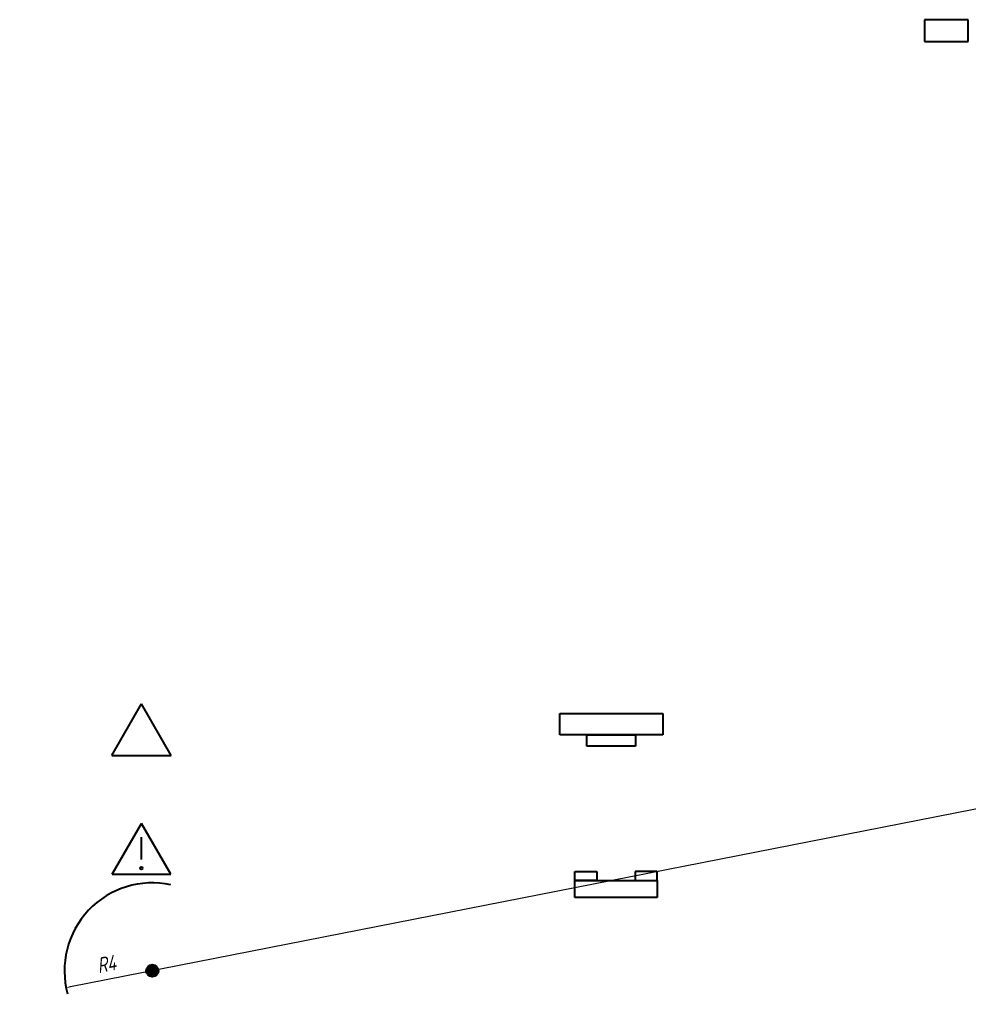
# Model space of a CAD drawing. Header units: millimetres. Extents: x 0 to 594, y 0 to 420.
# Tile 21 of 21: x 378 to 594, y 196 to 420. Entities that reach past the tile are written whole.
import ezdxf

# ---------------------------------------------------------------- set-up
doc = ezdxf.new("R2010")
doc.units = ezdxf.units.MM
doc.linetypes.add('K5LT_BASIC', pattern=[0])
doc.linetypes.add('K5LT_THIN', pattern=[0])
doc.layers.add('Системный слой', color=7, linetype='Continuous')
doc.styles.add('KDIMTEXTSTYLE', font='txt', dxfattribs={"width": 0.96, "oblique": 15, "height": 5})
doc.dimstyles.new('KDIMSTYLE (0.01)', dxfattribs={"dimtxt": 5, "dimasz": 1, "dimexe": 2, "dimexo": 0, "dimgap": 1, "dimtad": 1, "dimlfac": 200, "dimtxsty": 'KDIMTEXTSTYLE', "dimsah": 1, "dimcen": 0, "dimdle": 1, "dimadec": 0, "dimazin": 0, "dimtfac": 0.667, "dimtmove": 0, "dimatfit": 3, "dimfxl": 0, "dimtvp": 1, "dimtolj": 1, "dimtzin": 0, "dimarcsym": 0})

# ---------------------------------------------------------------- blocks, each defined once
blk = doc.blocks.new('U18')
at = {"layer": 'Системный слой', "linetype": 'K5LT_BASIC', "lineweight": 40}
for p, q in [((594, 420), (584, 420)), ((584, 420), (584, 415)), ((594, 415), (594, 420)), ((584, 415), (594, 415))]:
    blk.add_line(p, q, dxfattribs=at)
blk = doc.blocks.new('KDIMARROW_01')
at = {"layer": 'Системный слой'}
blk.add_hatch(color=0, dxfattribs=at).paths.add_polyline_path([(0, 0), (-5, 0.66), (-4.5, 0), (-5, -0.66)])
at = {"layer": 'Системный слой', "color": 0, "linetype": 'K5LT_THIN', "lineweight": 18}
for p, q in [((-4.5, 0), (-5, 0.66)), ((-5, 0.66), (0, 0)), ((0, 0), (-5, -0.66)), ((-5, -0.66), (-4.5, 0)), ((0, 0), (-1, 0))]:
    blk.add_line(p, q, dxfattribs=at)
blk = doc.blocks.new('U75')
at = {"layer": 'Системный слой', "linetype": 'K5LT_BASIC', "lineweight": 40}
for p, q in [((504.42, 224.07), (523.17, 224.07)), ((504.42, 220.21), (504.42, 224.07)), ((523.17, 224.07), (523.17, 220.21)), ((523.17, 220.21), (504.42, 220.21))]:
    blk.add_line(p, q, dxfattribs=at)
blk = doc.blocks.new('U76')
at = {"layer": 'Системный слой', "linetype": 'K5LT_BASIC', "lineweight": 40}
for p, q in [((504.42, 226.14), (509.43, 226.14)), ((504.42, 224.07), (504.42, 226.14)), ((509.43, 226.14), (509.43, 224.07)), ((509.43, 224.07), (504.42, 224.07))]:
    blk.add_line(p, q, dxfattribs=at)
blk = doc.blocks.new('U77')
at = {"layer": 'Системный слой', "linetype": 'K5LT_BASIC', "lineweight": 40}
for p, q in [((523.17, 226.14), (518.15, 226.14)), ((518.15, 226.14), (518.15, 224.07)), ((523.17, 224.07), (523.17, 226.14)), ((518.15, 224.07), (523.17, 224.07))]:
    blk.add_line(p, q, dxfattribs=at)
blk = doc.blocks.new('U74')
at = {"layer": 'Системный слой'}
for name in ['U76', 'U77', 'U75']:
    blk.add_blockref(name, (0, 0), dxfattribs=at)
blk = doc.blocks.new('U79')
at = {"layer": 'Системный слой', "linetype": 'K5LT_BASIC', "lineweight": 40}
for p, q in [((399.11, 225.53), (405.77, 237.07)), ((412.43, 225.53), (405.77, 237.07)), ((399.11, 225.53), (412.43, 225.53))]:
    blk.add_line(p, q, dxfattribs=at)
blk = doc.blocks.new('U78')
at = {"layer": 'Системный слой', "linetype": 'K5LT_BASIC', "lineweight": 40}
blk.add_line((405.72, 233.98), (405.72, 228.87), dxfattribs=at)
blk.add_circle((405.72, 226.89), 0.297, dxfattribs=at)
at = {"layer": 'Системный слой'}
blk.add_blockref('U79', (0, 0), dxfattribs=at)
blk = doc.blocks.new('U117')
at = {"layer": 'Системный слой', "linetype": 'K5LT_BASIC', "lineweight": 40}
for p, q in [((500.98, 262.07), (524.43, 262.07)), ((500.98, 257.25), (500.98, 262.07)), ((524.43, 262.07), (524.43, 257.25)), ((524.43, 257.25), (500.98, 257.25))]:
    blk.add_line(p, q, dxfattribs=at)
blk = doc.blocks.new('U118')
at = {"layer": 'Системный слой', "linetype": 'K5LT_BASIC', "lineweight": 40}
for p, q in [((507.16, 257.25), (518.25, 257.25)), ((507.16, 254.66), (507.16, 257.25)), ((518.25, 257.25), (518.25, 254.66)), ((518.25, 254.66), (507.16, 254.66))]:
    blk.add_line(p, q, dxfattribs=at)
blk = doc.blocks.new('U116')
at = {"layer": 'Системный слой'}
for name in ['U117', 'U118']:
    blk.add_blockref(name, (0, 0), dxfattribs=at)

msp = doc.modelspace()

# ---------------------------------------------------------------- hatches: boundary and pattern name
at = {"layer": 'Системный слой'}
msp.add_hatch(color=256, dxfattribs=at).paths.add_polyline_path([(409.623072, 203.554653), (409.619073, 203.659944), (409.607101, 203.764629), (409.587223, 203.868104), (409.559555, 203.969774), (409.524255, 204.069052), (409.481527, 204.165367), (409.431618, 204.258164), (409.374815, 204.346908), (409.311444, 204.431089), (409.241872, 204.510221), (409.166498, 204.583849), (409.085757, 204.651547), (409.000114, 204.712928), (408.910063, 204.767636), (408.816122, 204.815356), (408.718832, 204.855815), (408.618754, 204.888778), (408.516464, 204.914056), (408.412551, 204.931503), (408.307615, 204.941019), (408.202259, 204.942549), (408.09709, 204.936084), (407.992715, 204.921661), (407.889734, 204.899364), (407.788741, 204.86932), (407.690317, 204.831704), (407.59503, 204.786731), (407.503428, 204.73466), (407.41604, 204.675793), (407.333367, 204.610467), (407.255887, 204.539059), (407.184047, 204.46198), (407.118259, 204.379675), (407.058902, 204.292617), (407.00632, 204.201308), (406.960814, 204.106274), (406.922647, 204.008063), (406.892038, 203.90724), (406.869164, 203.804385), (406.854157, 203.700093), (406.847103, 203.594962), (406.848043, 203.489599), (406.856971, 203.384611), (406.873836, 203.280602), (406.89854, 203.178172), (406.930943, 203.077911), (406.970856, 202.980396), (407.018049, 202.886189), (407.072252, 202.795833), (407.133152, 202.709848), (407.200398, 202.628729), (407.273602, 202.552944), (407.352343, 202.482929), (407.436167, 202.419088), (407.524592, 202.361789), (407.617108, 202.311361), (407.713183, 202.268094), (407.812262, 202.232239), (407.913774, 202.204002), (408.017137, 202.183545), (408.121752, 202.170986), (408.22702, 202.166398), (408.332332, 202.169807), (408.437082, 202.181193), (408.540666, 202.200491), (408.642489, 202.227589), (408.741963, 202.262332), (408.838516, 202.30452), (408.931591, 202.353909), (409.020653, 202.410214), (409.105187, 202.473112), (409.184707, 202.54224), (409.258756, 202.617201), (409.326906, 202.697561), (409.388765, 202.782859), (409.443976, 202.872602), (409.492222, 202.966275), (409.533225, 203.063337), (409.566748, 203.163229), (409.592599, 203.265375), (409.610628, 203.369189), (409.620731, 203.47407)])

# ---------------------------------------------------------------- linework, layer by layer
at = {"layer": 'Системный слой', "linetype": 'K5LT_BASIC', "lineweight": 40}
for p, q in [((398.995421, 252.54006), (405.770777, 264.275322)), ((412.546134, 252.54006), (405.770777, 264.275322)), ((398.995421, 252.54006), (412.546134, 252.54006))]:
    msp.add_line(p, q, dxfattribs=at)
msp.add_circle((408.234795, 203.554653), 1.388277, dxfattribs=at)
msp.add_arc((408.234795, 203.554653), 20, 77.78240701, 195.35493197, dxfattribs=at)

# ---------------------------------------------------------------- block references
at = {"layer": 'Системный слой'}
for name in ['U18', 'U116', 'U78', 'U74']:
    msp.add_blockref(name, (0, 0), dxfattribs=at)

# ---------------------------------------------------------------- dimensions: what is measured, and where the dimension line sits
msp.add_radius_dim(center=(408.234795, 203.554653), radius=20, location=(398.421661, 201.63049), text='\\fGOST type A|b0|c204|p34;\\H3.5;\\W0.960;\\Q15;R\\fGOST type A|b0|c204|p34;\\H3.5;\\W0.960;\\Q15;\\fGOST type A|b0|i0|c204|p34;\\Q15;4', dimstyle='KDIMSTYLE (0.01)', override={"dimblk2": 'KDIMARROW_01', "dimtolj": 1}, dxfattribs=at).render()

doc.saveas('drawing.dxf')
